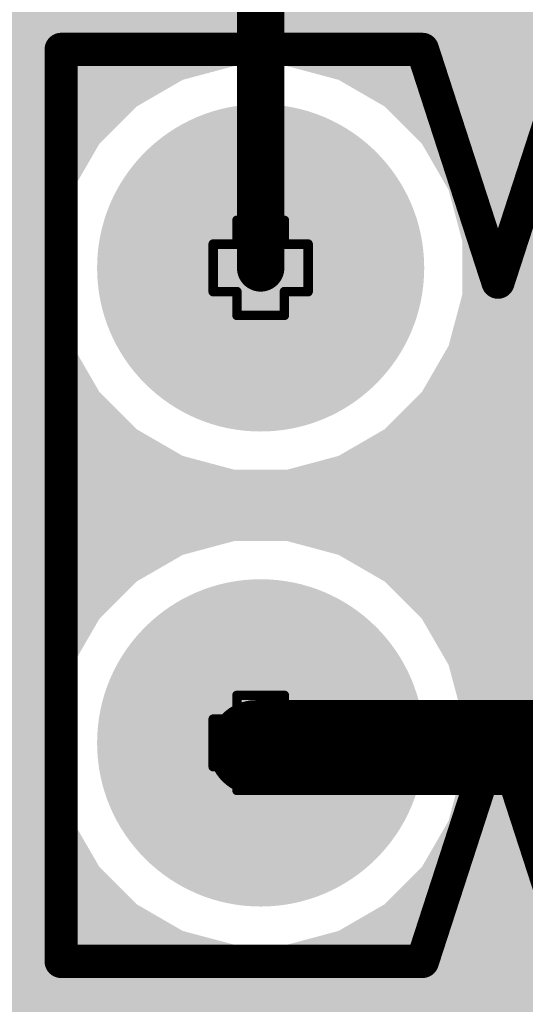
# Model space of a CAD drawing. Header units: inches. Extents: x -0.5 to 14.5, y -1.3 to 8.2.
# Tile 89 of 196: x 2.084 to 2.191, y 0.687 to 0.894. Entities that reach past the tile are written whole.
import ezdxf

# ---------------------------------------------------------------- set-up
doc = ezdxf.new("R2010")
doc.units = ezdxf.units.IN
doc.header["$MEASUREMENT"] = 0
for name, color, linetype in [('Bottom Layer', 5, 'Continuous'), ('Bottom Solder', 6, 'Continuous'), ('Drill Drawing', 1, 'Continuous'), ('M5 Assembly Top', 56, 'Continuous'), ('Multi-Layer', 9, 'Continuous'), ('Pad Holes', 156, 'Continuous'), ('Signal Layer 1', 16, 'Continuous'), ('Signal Layer 2', 76, 'Continuous'), ('Top Layer', 1, 'Continuous'), ('Top Overlay', 2, 'Continuous'), ('Top Solder', 216, 'Continuous')]:
    doc.layers.add(name, color=color, linetype=linetype)

# ---------------------------------------------------------------- blocks, each defined once
blk = doc.blocks.new('TE_5_146254_3_106')
at = {"layer": 'Bottom Layer'}
h = blk.add_hatch(color=5, dxfattribs=at)
edge = h.paths.add_edge_path()
edge.add_arc((0.1, 0.05), 0.03248, 0, 360)
h = blk.add_hatch(color=5, dxfattribs=at)
edge = h.paths.add_edge_path()
edge.add_arc((0.1, -0.05), 0.03248, 0, 360)
at = {"layer": 'Bottom Solder'}
h = blk.add_hatch(color=6, dxfattribs=at)
edge = h.paths.add_edge_path()
edge.add_arc((0.1, 0.05), 0.03445, 0, 360)
h = blk.add_hatch(color=6, dxfattribs=at)
edge = h.paths.add_edge_path()
edge.add_arc((0.1, -0.05), 0.03445, 0, 360)
at = {"layer": 'Multi-Layer'}
h = blk.add_hatch(color=9, dxfattribs=at)
edge = h.paths.add_edge_path()
edge.add_arc((0.1, 0.05), 0.03248, 0, 360)
h = blk.add_hatch(color=9, dxfattribs=at)
edge = h.paths.add_edge_path()
edge.add_arc((0.1, -0.05), 0.03248, 0, 360)
at = {"layer": 'Pad Holes'}
h = blk.add_hatch(color=7, dxfattribs=at)
edge = h.paths.add_edge_path()
edge.add_arc((0.1, 0.05), 0.02, 0, 360)
h = blk.add_hatch(color=7, dxfattribs=at)
edge = h.paths.add_edge_path()
edge.add_arc((0.1, -0.05), 0.02, 0, 360)
at = {"layer": 'Signal Layer 1'}
h = blk.add_hatch(color=16, dxfattribs=at)
edge = h.paths.add_edge_path()
edge.add_arc((0.1, 0.05), 0.03248, 0, 360)
h = blk.add_hatch(color=16, dxfattribs=at)
edge = h.paths.add_edge_path()
edge.add_arc((0.1, -0.05), 0.03248, 0, 360)
at = {"layer": 'Signal Layer 2'}
h = blk.add_hatch(color=76, dxfattribs=at)
edge = h.paths.add_edge_path()
edge.add_arc((0.1, 0.05), 0.03248, 0, 360)
h = blk.add_hatch(color=76, dxfattribs=at)
edge = h.paths.add_edge_path()
edge.add_arc((0.1, -0.05), 0.03248, 0, 360)
at = {"layer": 'Top Layer'}
h = blk.add_hatch(color=1, dxfattribs=at)
edge = h.paths.add_edge_path()
edge.add_arc((0.1, 0.05), 0.03248, 0, 360)
h = blk.add_hatch(color=1, dxfattribs=at)
edge = h.paths.add_edge_path()
edge.add_arc((0.1, -0.05), 0.03248, 0, 360)
at = {"layer": 'Top Solder'}
h = blk.add_hatch(color=216, dxfattribs=at)
edge = h.paths.add_edge_path()
edge.add_arc((0.1, 0.05), 0.03445, 0, 360)
h = blk.add_hatch(color=216, dxfattribs=at)
edge = h.paths.add_edge_path()
edge.add_arc((0.1, -0.05), 0.03445, 0, 360)
at = {"layer": 'M5 Assembly Top'}
for points in [[(0.05001, 0.04701, 0.00394, 0.00394, 0), (0.03409, 0.09601, 0.00394, 0.00394, 0)], [(0.06593, 0.09601, 0.00394, 0.00394, 0), (0.05001, 0.04701, 0.00394, 0.00394, 0)], [(0.14201, 0.09601, 0.00394, 0.00394, 0), (0.06593, 0.09601, 0.00394, 0.00394, 0)], [(0.14201, 0.09601, 0.00394, 0.00394, 0), (0.14201, -0.09599, 0.00394, 0.00394, 0)], [(0.05001, -0.04699, 0.00394, 0.00394, 0), (0.03409, -0.09599, 0.00394, 0.00394, 0)], [(0.06593, -0.09599, 0.00394, 0.00394, 0), (0.05001, -0.04699, 0.00394, 0.00394, 0)], [(0.14201, -0.09599, 0.00394, 0.00394, 0), (0.06593, -0.09599, 0.00394, 0.00394, 0)]]:
    blk.add_lwpolyline(points, format="xyseb", dxfattribs=at)
for points in [[(0.06495, 0.09601, 0.00197, 0.00197, 1), (0.06691, 0.09601, 0.00197, 0.00197, 1)], [(0.06495, 0.09601, 0.00197, 0.00197, 1), (0.06691, 0.09601, 0.00197, 0.00197, 1)], [(0.14103, 0.09601, 0.00197, 0.00197, 1), (0.14299, 0.09601, 0.00197, 0.00197, 1)], [(0.14103, 0.09601, 0.00197, 0.00197, 1), (0.14299, 0.09601, 0.00197, 0.00197, 1)], [(0.04903, 0.04701, 0.00197, 0.00197, 1), (0.05099, 0.04701, 0.00197, 0.00197, 1)], [(0.04903, 0.04701, 0.00197, 0.00197, 1), (0.05099, 0.04701, 0.00197, 0.00197, 1)], [(0.04903, -0.04699, 0.00197, 0.00197, 1), (0.05099, -0.04699, 0.00197, 0.00197, 1)], [(0.04903, -0.04699, 0.00197, 0.00197, 1), (0.05099, -0.04699, 0.00197, 0.00197, 1)], [(0.06495, -0.09599, 0.00197, 0.00197, 1), (0.06691, -0.09599, 0.00197, 0.00197, 1)], [(0.06495, -0.09599, 0.00197, 0.00197, 1), (0.06691, -0.09599, 0.00197, 0.00197, 1)], [(0.14103, -0.09599, 0.00197, 0.00197, 1), (0.14299, -0.09599, 0.00197, 0.00197, 1)], [(0.14103, -0.09599, 0.00197, 0.00197, 1), (0.14299, -0.09599, 0.00197, 0.00197, 1)]]:
    blk.add_lwpolyline(points, format="xyseb", close=True, dxfattribs=at)
at = {"layer": 'Top Overlay'}
for points in [[(0.05001, 0.04701, 0.007, 0.007, 0), (0.03409, 0.09601, 0.007, 0.007, 0)], [(0.06593, 0.09601, 0.007, 0.007, 0), (0.05001, 0.04701, 0.007, 0.007, 0)], [(0.14201, 0.09601, 0.007, 0.007, 0), (0.06593, 0.09601, 0.007, 0.007, 0)], [(0.14201, 0.09601, 0.007, 0.007, 0), (0.14201, -0.09599, 0.007, 0.007, 0)], [(0.05001, -0.04699, 0.007, 0.007, 0), (0.03409, -0.09599, 0.007, 0.007, 0)], [(0.06593, -0.09599, 0.007, 0.007, 0), (0.05001, -0.04699, 0.007, 0.007, 0)], [(0.14201, -0.09599, 0.007, 0.007, 0), (0.06593, -0.09599, 0.007, 0.007, 0)]]:
    blk.add_lwpolyline(points, format="xyseb", dxfattribs=at)
for points in [[(0.06418, 0.09601, 0.0035, 0.0035, 1), (0.06768, 0.09601, 0.0035, 0.0035, 1)], [(0.06418, 0.09601, 0.0035, 0.0035, 1), (0.06768, 0.09601, 0.0035, 0.0035, 1)], [(0.14026, 0.09601, 0.0035, 0.0035, 1), (0.14376, 0.09601, 0.0035, 0.0035, 1)], [(0.14026, 0.09601, 0.0035, 0.0035, 1), (0.14376, 0.09601, 0.0035, 0.0035, 1)], [(0.04826, 0.04701, 0.0035, 0.0035, 1), (0.05176, 0.04701, 0.0035, 0.0035, 1)], [(0.04826, 0.04701, 0.0035, 0.0035, 1), (0.05176, 0.04701, 0.0035, 0.0035, 1)], [(0.04826, -0.04699, 0.0035, 0.0035, 1), (0.05176, -0.04699, 0.0035, 0.0035, 1)], [(0.04826, -0.04699, 0.0035, 0.0035, 1), (0.05176, -0.04699, 0.0035, 0.0035, 1)], [(0.06418, -0.09599, 0.0035, 0.0035, 1), (0.06768, -0.09599, 0.0035, 0.0035, 1)], [(0.06418, -0.09599, 0.0035, 0.0035, 1), (0.06768, -0.09599, 0.0035, 0.0035, 1)], [(0.14026, -0.09599, 0.0035, 0.0035, 1), (0.14376, -0.09599, 0.0035, 0.0035, 1)], [(0.14026, -0.09599, 0.0035, 0.0035, 1), (0.14376, -0.09599, 0.0035, 0.0035, 1)]]:
    blk.add_lwpolyline(points, format="xyseb", close=True, dxfattribs=at)

msp = doc.modelspace()

# ---------------------------------------------------------------- hatches: boundary and pattern name
at = {"layer": 'Bottom Layer'}
h = msp.add_hatch(color=5, dxfattribs=at)
h.paths.add_polyline_path([(1.72902, 2.05393), (1.72938, 2.05393), (1.73, 2.0538), (1.73064, 2.0538), (1.731, 2.05373), (2.9408, 2.05373), (2.9408, 1.919), (2.94158, 1.9151), (2.94379, 1.91179), (3.31579, 1.53979), (3.31705, 1.53895), (3.319, 1.537), (3.32202, 1.537), (3.323, 1.5368), (3.975, 1.5368), (3.975, 0.025), (2.8682, 0.025), (2.8682, 0.634), (2.86742, 0.6379), (2.86521, 0.64121), (2.8619, 0.64342), (2.858, 0.6442), (1.4732, 0.6442), (1.4732, 1.13534), (1.4832, 1.14355), (1.48339, 1.14351), (1.65, 1.14351), (1.65975, 1.14545), (1.66802, 1.15098), (1.67355, 1.15925), (1.67549, 1.169), (1.67549, 2.048), (1.68041, 2.054), (1.72865, 2.054)])
h.paths.add_polyline_path([(2.039, 1.69949), (1.925, 1.69949), (1.91525, 1.69755), (1.90698, 1.69202), (1.90145, 1.68375), (1.89951, 1.674), (1.89951, 1.592), (1.90145, 1.58225), (1.90482, 1.5772), (1.90482, 1.5705), (1.91218, 1.5705), (1.91525, 1.56845), (1.925, 1.56651), (2.039, 1.56651), (2.04875, 1.56845), (2.05182, 1.5705), (2.05718, 1.5705), (2.05718, 1.57421), (2.06255, 1.58225), (2.06449, 1.592), (2.06449, 1.674), (2.06255, 1.68375), (2.05702, 1.69202), (2.04875, 1.69755)], flags=0)
h.paths.add_polyline_path([(2.504, 1.70049), (2.389, 1.70049), (2.37925, 1.69855), (2.37098, 1.69302), (2.36545, 1.68475), (2.36351, 1.675), (2.36351, 1.591), (2.36545, 1.58125), (2.37082, 1.57321), (2.37082, 1.5705), (2.37469, 1.5705), (2.37925, 1.56745), (2.389, 1.56551), (2.504, 1.56551), (2.51375, 1.56745), (2.51831, 1.5705), (2.52318, 1.5705), (2.52318, 1.57471), (2.52755, 1.58125), (2.52949, 1.591), (2.52949, 1.675), (2.52755, 1.68475), (2.52202, 1.69302), (2.51375, 1.69855)], flags=0)
h.paths.add_polyline_path([(2.262, 1.4122), (2.23129, 1.4122), (2.22943, 1.41183), (2.22756, 1.41149), (2.22748, 1.41144), (2.22738, 1.41142), (2.22581, 1.41037), (2.22422, 1.40935), (2.22416, 1.40926), (2.22408, 1.40921), (2.22302, 1.40763), (2.22194, 1.40608), (2.21943, 1.40033), (2.21298, 1.403), (2.20502, 1.403), (2.19767, 1.39996), (2.19204, 1.39433), (2.189, 1.38698), (2.189, 1.37902), (2.19204, 1.37167), (2.19371, 1.37001), (2.19371, 1.3225), (2.1815, 1.3225), (2.1815, 1.2775), (2.2365, 1.2775), (2.2365, 1.29239), (2.24627, 1.29453), (2.25124, 1.28374), (2.25229, 1.28228), (2.25329, 1.28079), (2.25346, 1.28068), (2.25358, 1.28052), (2.25511, 1.27958), (2.2566, 1.27858), (2.2568, 1.27854), (2.25697, 1.27844), (2.25874, 1.27815), (2.2605, 1.2778), (2.326, 1.2778), (2.3299, 1.27858), (2.33321, 1.28079), (2.33542, 1.2841), (2.3362, 1.288), (2.3362, 1.31343), (2.3462, 1.31707), (2.34717, 1.31591), (2.34627, 1.31137), (2.34627, 1.28963), (2.34717, 1.28509), (2.34974, 1.28124), (2.35359, 1.27867), (2.35812, 1.27777), (2.38987, 1.27777), (2.39441, 1.27867), (2.39826, 1.28124), (2.40083, 1.28509), (2.40173, 1.28963), (2.40173, 1.31137), (2.40083, 1.31591), (2.39826, 1.31976), (2.39441, 1.32233), (2.38987, 1.32323), (2.38845, 1.32323), (2.38813, 1.32485), (2.38481, 1.32981), (2.37581, 1.33881), (2.34063, 1.374), (2.34056, 1.37404), (2.34052, 1.37411), (2.33809, 1.3757), (2.33566, 1.37732), (2.33559, 1.37733), (2.33553, 1.37737), (2.33267, 1.37791), (2.32981, 1.37848), (2.32974, 1.37847), (2.32967, 1.37848), (2.31627, 1.37835), (2.309, 1.38563), (2.309, 1.38798), (2.30596, 1.39533), (2.30033, 1.40096), (2.29298, 1.404), (2.28502, 1.404), (2.27767, 1.40096), (2.27757, 1.40085), (2.26921, 1.40921), (2.2659, 1.41142)], flags=0)
h.paths.add_polyline_path([(2.52498, 1.463), (2.51702, 1.463), (2.50967, 1.45996), (2.50404, 1.45433), (2.501, 1.44698), (2.501, 1.43902), (2.49269, 1.43296), (2.49267, 1.43296), (2.48704, 1.42733), (2.484, 1.41998), (2.484, 1.41202), (2.48704, 1.40467), (2.49267, 1.39904), (2.50002, 1.396), (2.50798, 1.396), (2.51533, 1.39904), (2.52096, 1.40467), (2.524, 1.41202), (2.524, 1.41998), (2.53231, 1.42604), (2.53233, 1.42604), (2.53796, 1.43167), (2.541, 1.43902), (2.541, 1.44698), (2.53796, 1.45433), (2.53233, 1.45996)], flags=0)
h.paths.add_polyline_path([(1.89137, 1.44792), (1.86568, 1.44792), (1.86103, 1.44699), (1.85709, 1.44436), (1.85446, 1.44042), (1.85353, 1.43577), (1.85353, 1.40023), (1.85446, 1.39558), (1.85709, 1.39164), (1.86103, 1.38901), (1.86568, 1.38808), (1.89137, 1.38808), (1.89602, 1.38901), (1.89997, 1.39164), (1.9026, 1.39558), (1.90308, 1.398), (1.90898, 1.398), (1.91633, 1.40104), (1.92196, 1.40667), (1.925, 1.41402), (1.925, 1.42198), (1.92196, 1.42933), (1.91633, 1.43496), (1.90898, 1.438), (1.90308, 1.438), (1.9026, 1.44042), (1.89997, 1.44436), (1.89602, 1.44699)], flags=0)
h.paths.add_polyline_path([(1.98729, 1.388), (1.97933, 1.388), (1.97198, 1.38496), (1.96636, 1.37933), (1.96331, 1.37198), (1.96331, 1.36402), (1.96636, 1.35667), (1.97198, 1.35104), (1.97933, 1.348), (1.98729, 1.348), (1.99464, 1.35104), (2.00027, 1.35667), (2.00331, 1.36402), (2.00331, 1.37198), (2.00027, 1.37933), (1.99464, 1.38496)], flags=0)
h.paths.add_polyline_path([(1.89598, 1.351), (1.88802, 1.351), (1.88067, 1.34796), (1.87504, 1.34233), (1.872, 1.33498), (1.872, 1.32702), (1.87504, 1.31967), (1.88067, 1.31404), (1.88802, 1.311), (1.89598, 1.311), (1.90333, 1.31404), (1.90896, 1.31967), (1.912, 1.32702), (1.912, 1.33498), (1.90896, 1.34233), (1.90333, 1.34796)], flags=0)
h.paths.add_polyline_path([(2.2365, 1.2605), (2.1815, 1.2605), (2.1815, 1.2155), (2.19371, 1.2155), (2.19371, 1.1855), (2.1825, 1.1855), (2.1825, 1.1405), (2.2375, 1.1405), (2.2375, 1.1855), (2.22429, 1.1855), (2.22429, 1.2155), (2.2365, 1.2155)], flags=0)
h.paths.add_polyline_path([(2.24059, 0.88448), (2.22941, 0.88448), (2.2186, 0.88159), (2.20892, 0.87599), (2.20101, 0.86808), (2.19541, 0.8584), (2.19252, 0.84759), (2.19252, 0.83641), (2.19541, 0.8256), (2.20101, 0.81592), (2.20892, 0.80801), (2.2186, 0.80241), (2.22941, 0.79952), (2.24059, 0.79952), (2.2514, 0.80241), (2.26108, 0.80801), (2.26899, 0.81592), (2.27459, 0.8256), (2.27748, 0.83641), (2.27748, 0.84759), (2.27459, 0.8584), (2.26899, 0.86808), (2.26108, 0.87599), (2.2514, 0.88159)], flags=0)
h.paths.add_polyline_path([(2.14059, 0.88448), (2.12941, 0.88448), (2.1186, 0.88159), (2.10892, 0.87599), (2.10101, 0.86808), (2.09541, 0.8584), (2.09252, 0.84759), (2.09252, 0.83641), (2.09541, 0.8256), (2.10101, 0.81592), (2.10892, 0.80801), (2.1186, 0.80241), (2.12941, 0.79952), (2.14059, 0.79952), (2.1514, 0.80241), (2.16108, 0.80801), (2.16899, 0.81592), (2.17459, 0.8256), (2.17748, 0.83641), (2.17748, 0.84759), (2.17459, 0.8584), (2.16899, 0.86808), (2.16108, 0.87599), (2.1514, 0.88159)], flags=0)
h.paths.add_polyline_path([(2.2375, 1.1235), (2.1825, 1.1235), (2.1825, 1.0785), (2.19471, 1.0785), (2.19471, 1.064), (2.19587, 1.05815), (2.19919, 1.05319), (2.23319, 1.01919), (2.23815, 1.01587), (2.244, 1.01471), (2.29767, 1.01471), (2.31971, 0.99267), (2.31971, 0.88471), (2.31876, 0.88471), (2.31191, 0.8838), (2.30553, 0.88116), (2.30005, 0.87695), (2.29584, 0.87147), (2.2932, 0.86509), (2.29229, 0.85824), (2.29229, 0.82576), (2.2932, 0.81891), (2.29584, 0.81253), (2.30005, 0.80705), (2.30553, 0.80284), (2.31191, 0.8002), (2.31876, 0.79929), (2.31971, 0.79929), (2.31971, 0.78188), (2.3186, 0.78159), (2.30892, 0.77599), (2.30101, 0.76808), (2.29714, 0.76139), (2.27286, 0.76139), (2.26899, 0.76808), (2.26108, 0.77599), (2.2514, 0.78159), (2.24059, 0.78448), (2.22941, 0.78448), (2.2186, 0.78159), (2.20892, 0.77599), (2.20101, 0.76808), (2.19714, 0.76139), (2.17286, 0.76139), (2.16899, 0.76808), (2.16108, 0.77599), (2.1514, 0.78159), (2.14059, 0.78448), (2.12941, 0.78448), (2.1186, 0.78159), (2.10892, 0.77599), (2.10101, 0.76808), (2.09541, 0.7584), (2.09252, 0.74759), (2.09252, 0.73641), (2.09541, 0.7256), (2.10101, 0.71592), (2.10892, 0.70801), (2.1186, 0.70241), (2.12941, 0.69952), (2.14059, 0.69952), (2.1514, 0.70241), (2.16108, 0.70801), (2.16899, 0.71592), (2.1717, 0.72061), (2.1983, 0.72061), (2.20101, 0.71592), (2.20892, 0.70801), (2.2186, 0.70241), (2.22941, 0.69952), (2.24059, 0.69952), (2.2514, 0.70241), (2.26108, 0.70801), (2.26899, 0.71592), (2.2717, 0.72061), (2.2983, 0.72061), (2.30101, 0.71592), (2.30892, 0.70801), (2.3186, 0.70241), (2.32941, 0.69952), (2.34059, 0.69952), (2.3514, 0.70241), (2.36108, 0.70801), (2.36899, 0.71592), (2.37459, 0.7256), (2.37461, 0.72571), (2.87267, 0.72571), (2.95671, 0.64167), (2.95671, 0.50496), (2.95565, 0.50496), (2.95174, 0.50418), (2.94844, 0.50197), (2.94623, 0.49867), (2.94545, 0.49476), (2.94545, 0.39076), (2.94623, 0.38686), (2.94844, 0.38356), (2.95174, 0.38134), (2.95565, 0.38057), (3.12965, 0.38057), (3.13355, 0.38134), (3.13685, 0.38356), (3.13906, 0.38686), (3.13984, 0.39076), (3.13984, 0.49476), (3.13906, 0.49867), (3.13685, 0.50197), (3.13355, 0.50418), (3.12965, 0.50496), (3.06229, 0.50496), (3.06229, 0.51967), (3.12533, 0.58271), (3.1485, 0.58271), (3.1485, 0.5695), (3.1985, 0.5695), (3.1985, 0.6245), (3.1485, 0.6245), (3.1485, 0.61329), (3.119, 0.61329), (3.11315, 0.61213), (3.10819, 0.60881), (3.03619, 0.53681), (3.03287, 0.53185), (3.03171, 0.526), (3.03171, 0.50496), (2.98729, 0.50496), (2.98729, 0.648), (2.98613, 0.65385), (2.98281, 0.65881), (2.88981, 0.75181), (2.88485, 0.75513), (2.879, 0.75629), (2.37515, 0.75629), (2.37459, 0.7584), (2.36899, 0.76808), (2.36108, 0.77599), (2.3514, 0.78159), (2.35029, 0.78188), (2.35029, 0.79929), (2.35124, 0.79929), (2.35809, 0.8002), (2.36447, 0.80284), (2.36995, 0.80705), (2.37416, 0.81253), (2.3768, 0.81891), (2.37771, 0.82576), (2.37771, 0.85824), (2.3768, 0.86509), (2.37416, 0.87147), (2.36995, 0.87695), (2.36447, 0.88116), (2.35809, 0.8838), (2.35124, 0.88471), (2.35029, 0.88471), (2.35029, 0.999), (2.34913, 1.00485), (2.34581, 1.00981), (2.31481, 1.04081), (2.30985, 1.04413), (2.304, 1.04529), (2.25033, 1.04529), (2.22713, 1.0685), (2.22972, 1.0785), (2.2375, 1.0785)], flags=0)
h.paths.add_polyline_path([(3.2615, 0.6245), (3.2115, 0.6245), (3.2115, 0.5695), (3.2615, 0.5695), (3.2615, 0.58171), (3.28767, 0.58171), (3.35418, 0.5152), (3.35342, 0.5052), (3.28, 0.5052), (3.2761, 0.50442), (3.27279, 0.50221), (3.27058, 0.4989), (3.2698, 0.495), (3.2698, 0.391), (3.27058, 0.3871), (3.27279, 0.38379), (3.2761, 0.38158), (3.28, 0.3808), (3.454, 0.3808), (3.4579, 0.38158), (3.46121, 0.38379), (3.46342, 0.3871), (3.4642, 0.391), (3.4642, 0.495), (3.46342, 0.4989), (3.46121, 0.50221), (3.4579, 0.50442), (3.454, 0.5052), (3.38529, 0.5052), (3.38529, 0.521), (3.38413, 0.52685), (3.38081, 0.53181), (3.30481, 0.60781), (3.29985, 0.61113), (3.294, 0.61229), (3.2615, 0.61229)], flags=0)
h.paths.add_polyline_path([(3.76049, 0.41766), (3.73853, 0.41766), (3.71677, 0.41479), (3.69556, 0.40911), (3.67528, 0.40071), (3.65626, 0.38973), (3.63885, 0.37637), (3.62332, 0.36084), (3.60996, 0.34343), (3.59898, 0.32441), (3.59058, 0.30413), (3.58489, 0.28292), (3.58203, 0.26116), (3.58203, 0.2392), (3.58489, 0.21744), (3.59058, 0.19623), (3.59898, 0.17595), (3.60996, 0.15693), (3.62332, 0.13951), (3.63885, 0.12399), (3.65626, 0.11063), (3.67528, 0.09965), (3.69556, 0.09125), (3.71677, 0.08556), (3.73853, 0.0827), (3.76049, 0.0827), (3.78225, 0.08556), (3.80346, 0.09125), (3.82374, 0.09965), (3.84276, 0.11063), (3.86017, 0.12399), (3.8757, 0.13951), (3.88906, 0.15693), (3.90004, 0.17595), (3.90844, 0.19623), (3.91412, 0.21744), (3.91699, 0.2392), (3.91699, 0.26116), (3.91412, 0.28292), (3.90844, 0.30413), (3.90004, 0.32441), (3.88906, 0.34343), (3.8757, 0.36084), (3.86017, 0.37637), (3.84276, 0.38973), (3.82374, 0.40071), (3.80346, 0.40911), (3.78225, 0.41479)], flags=0)
at = {"layer": 'Top Layer'}
h = msp.add_hatch(color=1, dxfattribs=at)
h.paths.add_polyline_path([(2.9408, 1.921), (2.941, 1.92002), (2.941, 1.91901), (2.94118, 1.91809), (2.94157, 1.91716), (2.94158, 1.9171), (2.94161, 1.91705), (2.94228, 1.91545), (2.94229, 1.91539), (2.94232, 1.91534), (2.94271, 1.91441), (2.94323, 1.91363), (2.94394, 1.91292), (2.9445, 1.91208), (3.313, 1.54358), (3.31679, 1.53979), (3.31805, 1.53895), (3.32, 1.537), (3.32302, 1.537), (3.324, 1.5368), (3.975, 1.5368), (3.975, 0.025), (2.869, 0.025), (2.869, 0.64), (2.87, 0.641), (2.8619, 0.64381), (2.86068, 0.64406), (2.858, 0.64459), (1.4952, 0.64459), (1.4952, 1.159), (1.4952, 1.385), (1.4952, 1.47977), (1.4985, 1.48704), (1.50476, 1.489), (1.50861, 1.489), (1.51751, 1.49139), (1.52549, 1.49599), (1.52975, 1.50025), (1.536, 1.50163), (1.54225, 1.50025), (1.54651, 1.49599), (1.55449, 1.49139), (1.56339, 1.489), (1.57261, 1.489), (1.58151, 1.49139), (1.58949, 1.49599), (1.59601, 1.50251), (1.60061, 1.51049), (1.603, 1.51939), (1.603, 1.52861), (1.60061, 1.53751), (1.59601, 1.54549), (1.58949, 1.55201), (1.58738, 1.55323), (1.58738, 1.56477), (1.58949, 1.56599), (1.59601, 1.57251), (1.60061, 1.58049), (1.603, 1.58939), (1.603, 1.59861), (1.60061, 1.60751), (1.59601, 1.61549), (1.59011, 1.62138), (1.58939, 1.62302), (1.58924, 1.6245), (1.58985, 1.63335), (1.59501, 1.63851), (1.59961, 1.64649), (1.602, 1.65539), (1.602, 1.66461), (1.59961, 1.67351), (1.59501, 1.68149), (1.58849, 1.68801), (1.58413, 1.69052), (1.5841, 1.6906), (1.5841, 1.7014), (1.58413, 1.70148), (1.58849, 1.70399), (1.59501, 1.71051), (1.59961, 1.71849), (1.602, 1.72739), (1.602, 1.73661), (1.59961, 1.74551), (1.59501, 1.75349), (1.58849, 1.76001), (1.58051, 1.76461), (1.57161, 1.767), (1.56239, 1.767), (1.55349, 1.76461), (1.54551, 1.76001), (1.54125, 1.75575), (1.535, 1.75437), (1.52875, 1.75575), (1.52449, 1.76001), (1.51651, 1.76461), (1.50761, 1.767), (1.50521, 1.767), (1.49734, 1.77069), (1.49718, 1.77079), (1.49535, 1.77654), (1.49535, 2.0538), (2.075, 2.0538), (2.075, 1.871), (2.075, 1.73149), (1.781, 1.73149), (1.77125, 1.72955), (1.76818, 1.7275), (1.758, 1.7275), (1.758, 1.71658), (1.75745, 1.71575), (1.75551, 1.706), (1.75551, 1.566), (1.75745, 1.55625), (1.758, 1.55542), (1.758, 1.5425), (1.77117, 1.5425), (1.77125, 1.54245), (1.781, 1.54051), (2.14549, 1.54051), (2.1461, 1.54063), (2.14694, 1.54063), (2.14737, 1.54058), (2.14756, 1.54063), (2.14806, 1.54063), (2.15561, 1.54163), (2.16265, 1.54454), (2.16846, 1.549), (2.25954, 1.549), (2.26535, 1.54454), (2.27239, 1.54163), (2.27994, 1.54063), (2.28044, 1.54063), (2.28063, 1.54058), (2.28106, 1.54063), (2.2819, 1.54063), (2.28251, 1.54051), (2.527, 1.54051), (2.53675, 1.54245), (2.54502, 1.54798), (2.55055, 1.55625), (2.55249, 1.566), (2.55249, 1.706), (2.55055, 1.71575), (2.54502, 1.72402), (2.53675, 1.72955), (2.527, 1.73149), (2.373, 1.73149), (2.373, 1.871), (2.373, 2.0538), (2.9408, 2.0538)])
h.paths.add_polyline_path([(2.30849, 1.50033), (2.28487, 1.50033), (2.2802, 1.4994), (2.27624, 1.49675), (2.27359, 1.4928), (2.27266, 1.48813), (2.27266, 1.48222), (2.27359, 1.47755), (2.27508, 1.47533), (2.27359, 1.47311), (2.27266, 1.46844), (2.27266, 1.46254), (2.27359, 1.45787), (2.27508, 1.45565), (2.27359, 1.45343), (2.27279, 1.44938), (2.27265, 1.44874), (2.26669, 1.44188), (2.26293, 1.44127), (2.26026, 1.44127), (2.25559, 1.44034), (2.25337, 1.43886), (2.25115, 1.44034), (2.24648, 1.44127), (2.2442, 1.44127), (2.244, 1.44131), (2.2438, 1.44127), (2.24057, 1.44127), (2.2359, 1.44034), (2.23368, 1.43886), (2.23147, 1.44034), (2.2268, 1.44127), (2.22089, 1.44127), (2.21622, 1.44034), (2.214, 1.43886), (2.21178, 1.44034), (2.20711, 1.44127), (2.2041, 1.44127), (2.204, 1.44129), (2.2039, 1.44127), (2.2012, 1.44127), (2.19653, 1.44034), (2.19432, 1.43886), (2.1921, 1.44034), (2.18743, 1.44127), (2.18152, 1.44127), (2.17685, 1.44034), (2.17463, 1.43886), (2.17241, 1.44034), (2.16774, 1.44127), (2.16507, 1.44127), (2.16131, 1.44188), (2.15666, 1.44724), (2.15511, 1.44988), (2.15441, 1.45343), (2.15292, 1.45565), (2.15441, 1.45787), (2.15534, 1.46254), (2.15534, 1.46844), (2.15441, 1.47311), (2.15292, 1.47533), (2.15441, 1.47755), (2.15534, 1.48222), (2.15534, 1.48813), (2.15441, 1.4928), (2.15176, 1.49675), (2.1478, 1.4994), (2.14313, 1.50033), (2.11951, 1.50033), (2.11934, 1.50029), (2.103, 1.50029), (2.09715, 1.49913), (2.09219, 1.49581), (2.09166, 1.49503), (2.049, 1.45237), (2.039, 1.4555), (2.039, 1.4555), (1.994, 1.4555), (1.994, 1.41296), (1.92644, 1.41296), (1.925, 1.41492), (1.925, 1.42198), (1.92196, 1.42933), (1.91633, 1.43496), (1.90898, 1.438), (1.90102, 1.438), (1.89367, 1.43496), (1.88804, 1.42933), (1.885, 1.42198), (1.885, 1.41402), (1.88804, 1.40667), (1.89367, 1.40104), (1.90102, 1.398), (1.90201, 1.398), (1.90751, 1.39053), (1.90857, 1.38956), (1.90922, 1.3886), (1.91077, 1.38756), (1.91162, 1.38678), (1.9123, 1.38653), (1.91385, 1.3855), (1.91677, 1.38492), (1.91686, 1.38489), (1.91692, 1.38489), (1.91931, 1.38441), (1.95838, 1.38441), (1.96432, 1.37441), (1.96331, 1.37198), (1.96331, 1.36402), (1.96636, 1.35667), (1.96775, 1.35527), (1.96361, 1.34527), (1.90601, 1.34527), (1.90333, 1.34796), (1.89598, 1.351), (1.88802, 1.351), (1.88067, 1.34796), (1.87504, 1.34233), (1.872, 1.33498), (1.872, 1.32702), (1.87504, 1.31967), (1.88067, 1.31404), (1.88802, 1.311), (1.89598, 1.311), (1.90333, 1.31404), (1.90601, 1.31673), (2.02798, 1.31673), (2.02843, 1.31681), (2.02888, 1.31675), (2.03115, 1.31736), (2.03345, 1.31781), (2.03382, 1.31806), (2.03426, 1.31818), (2.03613, 1.3196), (2.03808, 1.32091), (2.03833, 1.32128), (2.03869, 1.32156), (2.05665, 1.34192), (2.066, 1.33839), (2.066, 1.3055), (2.0635, 1.3025), (2.0635, 1.3025), (2.0635, 1.2575), (2.1185, 1.2575), (2.1185, 1.3025), (2.1185, 1.3025), (2.116, 1.3055), (2.116, 1.3605), (2.08517, 1.3605), (2.08106, 1.36961), (2.09041, 1.38022), (2.10683, 1.39664), (2.10946, 1.39638), (2.11407, 1.3933), (2.11951, 1.39222), (2.14759, 1.39222), (2.14866, 1.3911), (2.15301, 1.38301), (2.1449, 1.37297), (2.14395, 1.37116), (2.14281, 1.36946), (2.14266, 1.36871), (2.14231, 1.36804), (2.14212, 1.366), (2.14173, 1.364), (2.14173, 1.3605), (2.131, 1.3605), (2.131, 1.3055), (2.1285, 1.3025), (2.1285, 1.3025), (2.1285, 1.2575), (2.1835, 1.2575), (2.1835, 1.3025), (2.1835, 1.3025), (2.181, 1.3055), (2.181, 1.30721), (2.1815, 1.317), (2.2895, 1.317), (2.2895, 1.35806), (2.28995, 1.35871), (2.2911, 1.364), (2.29298, 1.364), (2.30033, 1.36704), (2.30596, 1.37267), (2.309, 1.38002), (2.309, 1.38798), (2.30596, 1.39533), (2.30033, 1.40096), (2.29298, 1.404), (2.28502, 1.404), (2.27837, 1.41207), (2.27837, 1.42174), (2.28443, 1.43005), (2.2881, 1.43065), (2.30849, 1.43065), (2.31282, 1.43151), (2.31574, 1.43151), (2.33499, 1.41226), (2.34, 1.4045), (2.34, 1.4045), (2.34, 1.4045), (2.34, 1.3495), (2.385, 1.3495), (2.385, 1.40071), (2.49101, 1.40071), (2.49267, 1.39904), (2.50002, 1.396), (2.50798, 1.396), (2.51533, 1.39904), (2.52096, 1.40467), (2.524, 1.41202), (2.524, 1.41998), (2.53231, 1.42604), (2.53233, 1.42604), (2.53796, 1.43167), (2.541, 1.43902), (2.541, 1.44698), (2.53796, 1.45433), (2.53233, 1.45996), (2.52498, 1.463), (2.51702, 1.463), (2.50967, 1.45996), (2.50624, 1.45653), (2.50454, 1.45619), (2.49991, 1.45309), (2.49991, 1.45309), (2.49909, 1.45227), (2.49516, 1.45227), (2.49515, 1.45227), (2.49013, 1.45127), (2.38751, 1.45127), (2.37077, 1.46908), (2.37009, 1.47009), (2.37009, 1.47009), (2.34509, 1.49509), (2.34046, 1.49819), (2.335, 1.49927), (2.335, 1.49927), (2.31335, 1.49927), (2.31316, 1.4994)], flags=0)
h.paths.add_polyline_path([(2.2895, 1.2995), (2.2345, 1.2995), (2.2345, 1.2545), (2.24671, 1.2545), (2.24671, 1.2445), (2.2345, 1.2445), (2.2345, 1.23929), (2.226, 1.23929), (2.22015, 1.23813), (2.21519, 1.23481), (2.12419, 1.14381), (2.12087, 1.13885), (2.11971, 1.133), (2.11971, 0.88188), (2.1186, 0.88159), (2.10892, 0.87599), (2.10101, 0.86808), (2.09541, 0.8584), (2.09252, 0.84759), (2.09252, 0.83641), (2.09541, 0.8256), (2.10101, 0.81592), (2.10892, 0.80801), (2.1186, 0.80241), (2.12941, 0.79952), (2.14059, 0.79952), (2.1514, 0.80241), (2.16108, 0.80801), (2.16899, 0.81592), (2.17459, 0.8256), (2.17748, 0.83641), (2.17748, 0.84759), (2.17459, 0.8584), (2.16899, 0.86808), (2.16108, 0.87599), (2.1514, 0.88159), (2.15029, 0.88188), (2.15029, 1.12667), (2.2245, 1.20087), (2.2345, 1.1995), (2.2345, 1.1995), (2.2895, 1.1995), (2.2895, 1.2445), (2.27729, 1.2445), (2.27729, 1.2545), (2.2895, 1.2545)], flags=0)
h.paths.add_polyline_path([(2.2895, 1.1825), (2.2345, 1.1825), (2.2345, 1.1375), (2.24671, 1.1375), (2.24671, 1.1275), (2.2345, 1.1275), (2.2345, 1.12029), (2.231, 1.12029), (2.22515, 1.11913), (2.22019, 1.11581), (2.18719, 1.08281), (2.18387, 1.07785), (2.18271, 1.072), (2.18271, 0.879), (2.18387, 0.87315), (2.18719, 0.86819), (2.19599, 0.85939), (2.19541, 0.8584), (2.19252, 0.84759), (2.19252, 0.83641), (2.19541, 0.8256), (2.20101, 0.81592), (2.20892, 0.80801), (2.2186, 0.80241), (2.22941, 0.79952), (2.24059, 0.79952), (2.2514, 0.80241), (2.26108, 0.80801), (2.26899, 0.81592), (2.27459, 0.8256), (2.27748, 0.83641), (2.27748, 0.84759), (2.27459, 0.8584), (2.26899, 0.86808), (2.26108, 0.87599), (2.2514, 0.88159), (2.24059, 0.88448), (2.22941, 0.88448), (2.22213, 0.88253), (2.21437, 0.88835), (2.21329, 0.89007), (2.21329, 1.06567), (2.23141, 1.08378), (2.2345, 1.0825), (2.2345, 1.0825), (2.2895, 1.0825), (2.2895, 1.1275), (2.27729, 1.1275), (2.27729, 1.1375), (2.2895, 1.1375)], flags=0)
h.paths.add_polyline_path([(2.2895, 1.06451), (2.2345, 1.06451), (2.2345, 1.01951), (2.2895, 1.01951), (2.2895, 1.01951), (2.2895, 1.01951), (2.2975, 1.01487), (2.31971, 0.99267), (2.31971, 0.88471), (2.31876, 0.88471), (2.31191, 0.8838), (2.30553, 0.88116), (2.30005, 0.87695), (2.29584, 0.87147), (2.2932, 0.86509), (2.29229, 0.85824), (2.29229, 0.82576), (2.2932, 0.81891), (2.29584, 0.81253), (2.30005, 0.80705), (2.30553, 0.80284), (2.31191, 0.8002), (2.31876, 0.79929), (2.35124, 0.79929), (2.35809, 0.8002), (2.36447, 0.80284), (2.36995, 0.80705), (2.37416, 0.81253), (2.3768, 0.81891), (2.37771, 0.82576), (2.37771, 0.85824), (2.3768, 0.86509), (2.37416, 0.87147), (2.36995, 0.87695), (2.36447, 0.88116), (2.35809, 0.8838), (2.35124, 0.88471), (2.35029, 0.88471), (2.35029, 0.999), (2.34913, 1.00485), (2.34581, 1.00981), (2.30181, 1.05381), (2.29685, 1.05713), (2.291, 1.05829), (2.2895, 1.05829)], flags=0)
h.paths.add_polyline_path([(2.34059, 0.78448), (2.32941, 0.78448), (2.3186, 0.78159), (2.30892, 0.77599), (2.30101, 0.76808), (2.29541, 0.7584), (2.29252, 0.74759), (2.29252, 0.73641), (2.29541, 0.7256), (2.30101, 0.71592), (2.30892, 0.70801), (2.3186, 0.70241), (2.32941, 0.69952), (2.34059, 0.69952), (2.3514, 0.70241), (2.36108, 0.70801), (2.36899, 0.71592), (2.37459, 0.7256), (2.37748, 0.73641), (2.37748, 0.74759), (2.37459, 0.7584), (2.36899, 0.76808), (2.36108, 0.77599), (2.3514, 0.78159)], flags=0)
h.paths.add_polyline_path([(2.24059, 0.78448), (2.22941, 0.78448), (2.2186, 0.78159), (2.20892, 0.77599), (2.20101, 0.76808), (2.19541, 0.7584), (2.19252, 0.74759), (2.19252, 0.73641), (2.19541, 0.7256), (2.20101, 0.71592), (2.20892, 0.70801), (2.2186, 0.70241), (2.22941, 0.69952), (2.24059, 0.69952), (2.2514, 0.70241), (2.26108, 0.70801), (2.26899, 0.71592), (2.27459, 0.7256), (2.27748, 0.73641), (2.27748, 0.74759), (2.27459, 0.7584), (2.26899, 0.76808), (2.26108, 0.77599), (2.2514, 0.78159)], flags=0)
h.paths.add_polyline_path([(2.14059, 0.78448), (2.12941, 0.78448), (2.1186, 0.78159), (2.10892, 0.77599), (2.10101, 0.76808), (2.09541, 0.7584), (2.09252, 0.74759), (2.09252, 0.73641), (2.09541, 0.7256), (2.10101, 0.71592), (2.10892, 0.70801), (2.1186, 0.70241), (2.12941, 0.69952), (2.14059, 0.69952), (2.1514, 0.70241), (2.16108, 0.70801), (2.16899, 0.71592), (2.17459, 0.7256), (2.17748, 0.73641), (2.17748, 0.74759), (2.17459, 0.7584), (2.16899, 0.76808), (2.16108, 0.77599), (2.1514, 0.78159)], flags=0)
h.paths.add_polyline_path([(3.45364, 0.5052), (3.27964, 0.5052), (3.27574, 0.50442), (3.27244, 0.50221), (3.27023, 0.4989), (3.26945, 0.495), (3.26945, 0.391), (3.27023, 0.3871), (3.27244, 0.38379), (3.27574, 0.38158), (3.27964, 0.3808), (3.45364, 0.3808), (3.45755, 0.38158), (3.46085, 0.38379), (3.46306, 0.3871), (3.46384, 0.391), (3.46384, 0.495), (3.46306, 0.4989), (3.46085, 0.50221), (3.45755, 0.50442)], flags=0)
h.paths.add_polyline_path([(3.12965, 0.50496), (2.95565, 0.50496), (2.95174, 0.50418), (2.94844, 0.50197), (2.94623, 0.49867), (2.94545, 0.49476), (2.94545, 0.39076), (2.94623, 0.38686), (2.94844, 0.38356), (2.95174, 0.38134), (2.95565, 0.38057), (3.12965, 0.38057), (3.13355, 0.38134), (3.13685, 0.38356), (3.13906, 0.38686), (3.13984, 0.39076), (3.13984, 0.49476), (3.13906, 0.49867), (3.13685, 0.50197), (3.13355, 0.50418)], flags=0)
h.paths.add_polyline_path([(3.76049, 0.41766), (3.73853, 0.41766), (3.71677, 0.41479), (3.69556, 0.40911), (3.67528, 0.40071), (3.65626, 0.38973), (3.63885, 0.37637), (3.62332, 0.36084), (3.60996, 0.34343), (3.59898, 0.32441), (3.59058, 0.30413), (3.58489, 0.28292), (3.58203, 0.26116), (3.58203, 0.2392), (3.58489, 0.21744), (3.59058, 0.19623), (3.59898, 0.17595), (3.60996, 0.15693), (3.62332, 0.13951), (3.63885, 0.12399), (3.65626, 0.11063), (3.67528, 0.09965), (3.69556, 0.09125), (3.71677, 0.08556), (3.73853, 0.0827), (3.76049, 0.0827), (3.78225, 0.08556), (3.80346, 0.09125), (3.82374, 0.09965), (3.84276, 0.11063), (3.86017, 0.12399), (3.8757, 0.13951), (3.88906, 0.15693), (3.90004, 0.17595), (3.90844, 0.19623), (3.91412, 0.21744), (3.91699, 0.2392), (3.91699, 0.26116), (3.91412, 0.28292), (3.90844, 0.30413), (3.90004, 0.32441), (3.88906, 0.34343), (3.8757, 0.36084), (3.86017, 0.37637), (3.84276, 0.38973), (3.82374, 0.40071), (3.80346, 0.40911), (3.78225, 0.41479)], flags=0)

# ---------------------------------------------------------------- linework, layer by layer
at = {"layer": 'Bottom Layer'}
msp.add_lwpolyline([(2.134, 0.741, 0.02, 0.02, 0), (2.235, 0.741, 0.02, 0.02, 0)], format="xyseb", dxfattribs=at)
msp.add_lwpolyline([(2.129, 0.741, 0.01, 0.01, 1), (2.139, 0.741, 0.01, 0.01, 1)], format="xyseb", close=True, dxfattribs=at)
at = {"layer": 'Drill Drawing'}
for points in [[(2.13, 0.847, 0.002, 0.002, 0), (2.13, 0.852, 0.002, 0.002, 0)], [(2.13, 0.852, 0.002, 0.002, 0), (2.14, 0.852, 0.002, 0.002, 0)], [(2.14, 0.847, 0.002, 0.002, 0), (2.14, 0.852, 0.002, 0.002, 0)], [(2.125, 0.837, 0.002, 0.002, 0), (2.125, 0.847, 0.002, 0.002, 0)], [(2.125, 0.847, 0.002, 0.002, 0), (2.13, 0.847, 0.002, 0.002, 0)], [(2.14, 0.847, 0.002, 0.002, 0), (2.145, 0.847, 0.002, 0.002, 0)], [(2.145, 0.837, 0.002, 0.002, 0), (2.145, 0.847, 0.002, 0.002, 0)], [(2.125, 0.837, 0.002, 0.002, 0), (2.13, 0.837, 0.002, 0.002, 0)], [(2.13, 0.832, 0.002, 0.002, 0), (2.13, 0.837, 0.002, 0.002, 0)], [(2.14, 0.837, 0.002, 0.002, 0), (2.145, 0.837, 0.002, 0.002, 0)], [(2.14, 0.832, 0.002, 0.002, 0), (2.14, 0.837, 0.002, 0.002, 0)], [(2.13, 0.832, 0.002, 0.002, 0), (2.14, 0.832, 0.002, 0.002, 0)], [(2.13, 0.747, 0.002, 0.002, 0), (2.13, 0.752, 0.002, 0.002, 0)], [(2.13, 0.752, 0.002, 0.002, 0), (2.14, 0.752, 0.002, 0.002, 0)], [(2.14, 0.747, 0.002, 0.002, 0), (2.14, 0.752, 0.002, 0.002, 0)], [(2.125, 0.737, 0.002, 0.002, 0), (2.125, 0.747, 0.002, 0.002, 0)], [(2.125, 0.747, 0.002, 0.002, 0), (2.13, 0.747, 0.002, 0.002, 0)], [(2.14, 0.747, 0.002, 0.002, 0), (2.145, 0.747, 0.002, 0.002, 0)], [(2.145, 0.737, 0.002, 0.002, 0), (2.145, 0.747, 0.002, 0.002, 0)], [(2.125, 0.737, 0.002, 0.002, 0), (2.13, 0.737, 0.002, 0.002, 0)], [(2.13, 0.732, 0.002, 0.002, 0), (2.13, 0.737, 0.002, 0.002, 0)], [(2.14, 0.737, 0.002, 0.002, 0), (2.145, 0.737, 0.002, 0.002, 0)], [(2.14, 0.732, 0.002, 0.002, 0), (2.14, 0.737, 0.002, 0.002, 0)], [(2.13, 0.732, 0.002, 0.002, 0), (2.14, 0.732, 0.002, 0.002, 0)]]:
    msp.add_lwpolyline(points, format="xyseb", dxfattribs=at)
for points in [[(2.1295, 0.852, 0.001, 0.001, 1), (2.1305, 0.852, 0.001, 0.001, 1)], [(2.1295, 0.852, 0.001, 0.001, 1), (2.1305, 0.852, 0.001, 0.001, 1)], [(2.1395, 0.852, 0.001, 0.001, 1), (2.1405, 0.852, 0.001, 0.001, 1)], [(2.1395, 0.852, 0.001, 0.001, 1), (2.1405, 0.852, 0.001, 0.001, 1)], [(2.1245, 0.847, 0.001, 0.001, 1), (2.1255, 0.847, 0.001, 0.001, 1)], [(2.1245, 0.847, 0.001, 0.001, 1), (2.1255, 0.847, 0.001, 0.001, 1)], [(2.1295, 0.847, 0.001, 0.001, 1), (2.1305, 0.847, 0.001, 0.001, 1)], [(2.1295, 0.847, 0.001, 0.001, 1), (2.1305, 0.847, 0.001, 0.001, 1)], [(2.1395, 0.847, 0.001, 0.001, 1), (2.1405, 0.847, 0.001, 0.001, 1)], [(2.1395, 0.847, 0.001, 0.001, 1), (2.1405, 0.847, 0.001, 0.001, 1)], [(2.1445, 0.847, 0.001, 0.001, 1), (2.1455, 0.847, 0.001, 0.001, 1)], [(2.1445, 0.847, 0.001, 0.001, 1), (2.1455, 0.847, 0.001, 0.001, 1)], [(2.1245, 0.837, 0.001, 0.001, 1), (2.1255, 0.837, 0.001, 0.001, 1)], [(2.1245, 0.837, 0.001, 0.001, 1), (2.1255, 0.837, 0.001, 0.001, 1)], [(2.1295, 0.837, 0.001, 0.001, 1), (2.1305, 0.837, 0.001, 0.001, 1)], [(2.1295, 0.837, 0.001, 0.001, 1), (2.1305, 0.837, 0.001, 0.001, 1)], [(2.1395, 0.837, 0.001, 0.001, 1), (2.1405, 0.837, 0.001, 0.001, 1)], [(2.1395, 0.837, 0.001, 0.001, 1), (2.1405, 0.837, 0.001, 0.001, 1)], [(2.1445, 0.837, 0.001, 0.001, 1), (2.1455, 0.837, 0.001, 0.001, 1)], [(2.1445, 0.837, 0.001, 0.001, 1), (2.1455, 0.837, 0.001, 0.001, 1)], [(2.1295, 0.832, 0.001, 0.001, 1), (2.1305, 0.832, 0.001, 0.001, 1)], [(2.1295, 0.832, 0.001, 0.001, 1), (2.1305, 0.832, 0.001, 0.001, 1)], [(2.1395, 0.832, 0.001, 0.001, 1), (2.1405, 0.832, 0.001, 0.001, 1)], [(2.1395, 0.832, 0.001, 0.001, 1), (2.1405, 0.832, 0.001, 0.001, 1)], [(2.1295, 0.752, 0.001, 0.001, 1), (2.1305, 0.752, 0.001, 0.001, 1)], [(2.1295, 0.752, 0.001, 0.001, 1), (2.1305, 0.752, 0.001, 0.001, 1)], [(2.1395, 0.752, 0.001, 0.001, 1), (2.1405, 0.752, 0.001, 0.001, 1)], [(2.1395, 0.752, 0.001, 0.001, 1), (2.1405, 0.752, 0.001, 0.001, 1)], [(2.1245, 0.747, 0.001, 0.001, 1), (2.1255, 0.747, 0.001, 0.001, 1)], [(2.1245, 0.747, 0.001, 0.001, 1), (2.1255, 0.747, 0.001, 0.001, 1)], [(2.1295, 0.747, 0.001, 0.001, 1), (2.1305, 0.747, 0.001, 0.001, 1)], [(2.1295, 0.747, 0.001, 0.001, 1), (2.1305, 0.747, 0.001, 0.001, 1)], [(2.1395, 0.747, 0.001, 0.001, 1), (2.1405, 0.747, 0.001, 0.001, 1)], [(2.1395, 0.747, 0.001, 0.001, 1), (2.1405, 0.747, 0.001, 0.001, 1)], [(2.1445, 0.747, 0.001, 0.001, 1), (2.1455, 0.747, 0.001, 0.001, 1)], [(2.1445, 0.747, 0.001, 0.001, 1), (2.1455, 0.747, 0.001, 0.001, 1)], [(2.1245, 0.737, 0.001, 0.001, 1), (2.1255, 0.737, 0.001, 0.001, 1)], [(2.1245, 0.737, 0.001, 0.001, 1), (2.1255, 0.737, 0.001, 0.001, 1)], [(2.1295, 0.737, 0.001, 0.001, 1), (2.1305, 0.737, 0.001, 0.001, 1)], [(2.1295, 0.737, 0.001, 0.001, 1), (2.1305, 0.737, 0.001, 0.001, 1)], [(2.1395, 0.737, 0.001, 0.001, 1), (2.1405, 0.737, 0.001, 0.001, 1)], [(2.1395, 0.737, 0.001, 0.001, 1), (2.1405, 0.737, 0.001, 0.001, 1)], [(2.1445, 0.737, 0.001, 0.001, 1), (2.1455, 0.737, 0.001, 0.001, 1)], [(2.1445, 0.737, 0.001, 0.001, 1), (2.1455, 0.737, 0.001, 0.001, 1)], [(2.1295, 0.732, 0.001, 0.001, 1), (2.1305, 0.732, 0.001, 0.001, 1)], [(2.1295, 0.732, 0.001, 0.001, 1), (2.1305, 0.732, 0.001, 0.001, 1)], [(2.1395, 0.732, 0.001, 0.001, 1), (2.1405, 0.732, 0.001, 0.001, 1)], [(2.1395, 0.732, 0.001, 0.001, 1), (2.1405, 0.732, 0.001, 0.001, 1)]]:
    msp.add_lwpolyline(points, format="xyseb", close=True, dxfattribs=at)
at = {"layer": 'Top Layer'}
msp.add_lwpolyline([(2.135, 0.842, 0.01, 0.01, 0), (2.135, 1.133, 0.01, 0.01, 0)], format="xyseb", dxfattribs=at)
msp.add_lwpolyline([(2.1325, 0.842, 0.005, 0.005, 1), (2.1375, 0.842, 0.005, 0.005, 1)], format="xyseb", close=True, dxfattribs=at)

# ---------------------------------------------------------------- block references
at = {"rotation": 180}
msp.add_blockref('TE_5_146254_3_106', (2.235, 0.792), dxfattribs=at)

doc.saveas('drawing.dxf')
